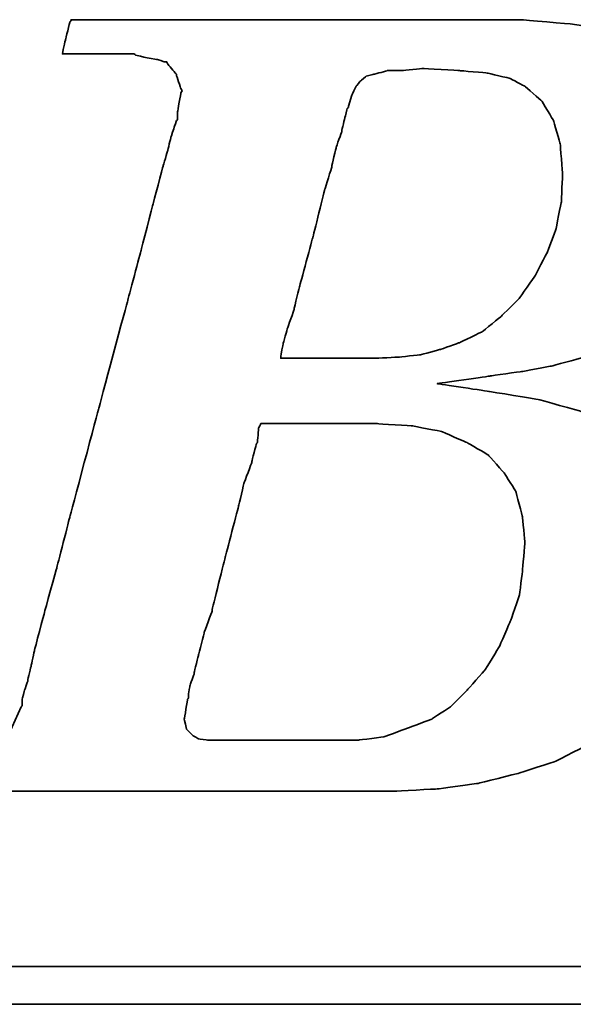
# Model space of a CAD drawing. Header units: millimetres. Extents: x 20.5 to 120.1, y 37.6 to 94.1.
# Tile 28 of 45: x 73.4 to 74.1, y 68.1 to 69.3. Entities that reach past the tile are written whole.
import ezdxf

# ---------------------------------------------------------------- set-up
doc = ezdxf.new("R2010")
doc.units = ezdxf.units.MM
doc.header["$LTSCALE"] = 0.1
doc.layers.add('DIM', color=4, linetype='CONTINUOUS')
doc.layers.add('layer 1', color=7, linetype='CONTINUOUS')

# ---------------------------------------------------------------- blocks, each defined once
blk = doc.blocks.new('TBI MOTION logo(完整正式版)')
at = {"layer": 'layer 1', "color": 22, "lineweight": 35}
for points, knots in [([(-64.65375, -6.86375), (-64.65375, -6.86375), (-64.84375, -7.29625), (-64.84375, -7.29625), (-64.84375, -7.29625), (-64.84375, -7.29625), (-64.86875, -7.34375), (-64.86875, -7.34375), (-64.86875, -7.34375), (-64.86875, -7.34375), (-64.86875, -7.36875), (-64.86875, -7.36875), (-64.86875, -7.36875), (-64.86875, -7.36875), (-65.15375, -7.65375), (-65.15375, -7.65375), (-65.15375, -7.65375), (-65.15375, -7.65375), (-65.17875, -7.65375), (-65.17875, -7.65375), (-65.17875, -7.65375), (-65.17875, -7.65375), (-65.20375, -7.67875), (-65.20375, -7.67875), (-65.20375, -7.67875), (-65.20375, -7.67875), (-65.58875, -7.87125), (-65.58875, -7.87125), (-65.58875, -7.87125), (-65.58875, -7.87125), (-65.63375, -7.87125), (-65.63375, -7.87125), (-65.63375, -7.87125), (-65.63375, -7.87125), (-65.65875, -7.89375), (-65.65875, -7.89375), (-65.65875, -7.89375), (-65.65875, -7.89375), (-66.09375, -7.94375), (-66.09375, -7.94375), (-66.09375, -7.94375), (-66.09375, -7.94375), (-66.11375, -7.94375), (-66.11375, -7.94375), (-66.11375, -7.94375), (-66.11375, -7.94375), (-66.16375, -7.94375), (-66.16375, -7.94375), (-66.16375, -7.94375), (-66.16375, -7.94375), (-66.30875, -7.94375), (-66.30875, -7.94375), (-66.30875, -7.94375), (-66.30875, -7.94375), (-66.69375, -7.94375), (-66.69375, -7.94375), (-66.69375, -7.94375), (-66.69375, -7.94375), (-67.07375, -7.94375), (-67.07375, -7.94375), (-67.07375, -7.94375), (-67.07375, -7.94375), (-67.12375, -7.94375), (-67.12375, -7.94375), (-67.12375, -7.94375), (-67.12375, -7.94375), (-67.12375, -7.96625), (-67.12375, -7.96625), (-67.12375, -7.96625), (-67.12375, -7.96625), (-67.14875, -7.99125), (-67.14875, -7.99125), (-67.14875, -7.99125), (-67.14875, -7.99125), (-67.24375, -8.34875), (-67.24375, -8.34875), (-67.24375, -8.34875), (-67.24375, -8.34875), (-67.31375, -8.68625), (-67.31375, -8.68625), (-67.31375, -8.68625), (-67.31375, -8.68625), (-67.26875, -8.68625), (-67.26875, -8.68625), (-67.26875, -8.68625), (-67.26875, -8.68625), (-67.07375, -8.68625), (-67.07375, -8.68625), (-67.07375, -8.68625), (-67.07375, -8.68625), (-66.54875, -8.68625), (-66.54875, -8.68625), (-66.54875, -8.68625), (-66.54875, -8.68625), (-65.82625, -8.68625), (-65.82625, -8.68625), (-65.82625, -8.68625), (-65.82625, -8.68625), (-65.01375, -8.68625), (-65.01375, -8.68625), (-65.01375, -8.68625), (-65.01375, -8.68625), (-64.05375, -8.68625), (-64.05375, -8.68625), (-64.05375, -8.68625), (-64.05375, -8.68625), (-62.08375, -8.68625), (-62.08375, -8.68625), (-62.08375, -8.68625), (-62.08375, -8.68625), (-60.06875, -8.68625), (-60.06875, -8.68625), (-60.06875, -8.68625), (-60.06875, -8.68625), (-59.10875, -8.68625), (-59.10875, -8.68625), (-59.10875, -8.68625), (-59.10875, -8.68625), (-58.29375, -8.68625), (-58.29375, -8.68625), (-58.29375, -8.68625), (-58.29375, -8.68625), (-57.57375, -8.68625), (-57.57375, -8.68625), (-57.57375, -8.68625), (-57.57375, -8.68625), (-57.04875, -8.68625), (-57.04875, -8.68625), (-57.04875, -8.68625), (-57.04875, -8.68625), (-56.85375, -8.68625), (-56.85375, -8.68625), (-56.85375, -8.68625), (-56.85375, -8.68625), (-56.70875, -8.68625), (-56.70875, -8.68625), (-56.70875, -8.68625), (-56.70875, -8.68625), (-56.61375, -8.68625), (-56.61375, -8.68625), (-56.61375, -8.68625), (-56.61375, -8.68625), (-56.56875, -8.68625), (-56.56875, -8.68625), (-56.56875, -8.68625), (-56.56875, -8.68625), (-55.65375, -8.63875), (-55.65375, -8.63875), (-55.65375, -8.63875), (-55.65375, -8.63875), (-54.76875, -8.51875), (-54.76875, -8.51875), (-54.76875, -8.51875), (-54.76875, -8.51875), (-53.90375, -8.30375), (-53.90375, -8.30375), (-53.90375, -8.30375), (-53.90375, -8.30375), (-53.08875, -8.03875), (-53.08875, -8.03875), (-53.08875, -8.03875), (-53.08875, -8.03875), (-52.34375, -7.65375), (-52.34375, -7.65375), (-52.34375, -7.65375), (-52.34375, -7.65375), (-51.69875, -7.29625), (-51.69875, -7.29625), (-51.69875, -7.29625), (-51.69875, -7.29625), (-51.21875, -6.91125), (-51.21875, -6.91125), (-51.21875, -6.91125), (-51.21875, -6.91125), (-50.83375, -6.50375), (-50.83375, -6.50375), (-50.83375, -6.50375), (-50.83375, -6.50375), (-50.44875, -5.94875), (-50.44875, -5.94875), (-50.44875, -5.94875), (-50.44875, -5.94875), (-50.13875, -5.30375), (-50.13875, -5.30375), (-50.13875, -5.30375), (-50.13875, -5.30375), (-49.99375, -4.65375), (-49.99375, -4.65375), (-49.99375, -4.65375), (-49.99375, -4.65375), (-49.92375, -3.98375), (-49.92375, -3.98375), (-49.92375, -3.98375), (-49.92375, -3.98375), (-49.99375, -3.19374), (-49.99375, -3.19374), (-49.99375, -3.19374), (-49.99375, -3.19374), (-50.23374, -2.44874), (-50.23374, -2.44874), (-50.23374, -2.44874), (-50.23374, -2.44874), (-50.59375, -1.87374), (-50.59375, -1.87374), (-50.59375, -1.87374), (-50.59375, -1.87374), (-51.09875, -1.31874), (-51.09875, -1.31874), (-51.09875, -1.31874), (-51.09875, -1.31874), (-51.74375, -0.81875), (-51.74375, -0.81875), (-51.74375, -0.81875), (-51.74375, -0.81875), (-52.53875, -0.48125), (-52.53875, -0.48125), (-52.53875, -0.48125), (-52.53875, -0.48125), (-53.47375, -0.21875), (-53.47375, -0.21875), (-53.47375, -0.21875), (-53.47375, -0.21875), (-54.52875, -0.04874), (-54.52875, -0.04874), (-54.52875, -0.04874), (-54.52875, -0.04874), (-55.65375, 0.12125), (-55.65375, 0.12125), (-55.65375, 0.12125), (-55.65375, 0.12125), (-54.50375, 0.28624), (-54.50375, 0.28624), (-54.50375, 0.28624), (-54.50375, 0.28624), (-53.83375, 0.38124), (-53.83375, 0.38124), (-53.83375, 0.38124), (-53.83375, 0.38124), (-53.18375, 0.50125), (-53.18375, 0.50125), (-53.18375, 0.50125), (-53.18375, 0.50125), (-52.55875, 0.66874), (-52.55875, 0.66874), (-52.55875, 0.66874), (-52.55875, 0.66874), (-52.03375, 0.86124), (-52.03375, 0.86124), (-52.03375, 0.86124), (-52.03375, 0.86124), (-51.50374, 1.03124), (-51.50374, 1.03124), (-51.50374, 1.03124), (-51.50374, 1.03124), (-51.09875, 1.27125), (-51.09875, 1.27125), (-51.09875, 1.27125), (-51.09875, 1.27125), (-50.71375, 1.48624), (-50.71375, 1.48624), (-50.71375, 1.48624), (-50.71375, 1.48624), (-50.37625, 1.77625), (-50.37625, 1.77625), (-50.37625, 1.77625), (-50.37625, 1.77625), (-49.82375, 2.37625), (-49.82375, 2.37625), (-49.82375, 2.37625), (-49.82375, 2.37625), (-49.41875, 2.99625), (-49.41875, 2.99625), (-49.41875, 2.99625), (-49.41875, 2.99625), (-49.22375, 3.76625), (-49.22375, 3.76625), (-49.22375, 3.76625), (-49.22375, 3.76625), (-49.15375, 4.50874), (-49.15375, 4.50874), (-49.15375, 4.50874), (-49.15375, 4.50874), (-49.20375, 5.25125), (-49.20375, 5.25125), (-49.20375, 5.25125), (-49.20375, 5.25125), (-49.41875, 5.92625), (-49.41875, 5.92625), (-49.41875, 5.92625), (-49.41875, 5.92625), (-49.77875, 6.47625), (-49.77875, 6.47625), (-49.77875, 6.47625), (-49.77875, 6.47625), (-50.33125, 7.02624), (-50.33125, 7.02624), (-50.33125, 7.02624), (-50.33125, 7.02624), (-51.00125, 7.43625), (-51.00125, 7.43625), (-51.00125, 7.43625), (-51.00125, 7.43625), (-51.79375, 7.72625), (-51.79375, 7.72625), (-51.79375, 7.72625), (-51.79375, 7.72625), (-52.72875, 7.89124), (-52.72875, 7.89124), (-52.72875, 7.89124), (-52.72875, 7.89124), (-53.83375, 7.98625), (-53.83375, 7.98625), (-53.83375, 7.98625), (-53.83375, 7.98625), (-53.92875, 7.98625), (-53.92875, 7.98625), (-53.92875, 7.98625), (-53.92875, 7.98625), (-54.26375, 7.98625), (-54.26375, 7.98625), (-54.26375, 7.98625), (-54.26375, 7.98625), (-54.74375, 7.98625), (-54.74375, 7.98625), (-54.74375, 7.98625), (-54.74375, 7.98625), (-55.36875, 7.98625), (-55.36875, 7.98625), (-55.36875, 7.98625), (-55.36875, 7.98625), (-56.13375, 7.98625), (-56.13375, 7.98625), (-56.13375, 7.98625), (-56.13375, 7.98625), (-56.94875, 7.98625), (-56.94875, 7.98625), (-56.94875, 7.98625), (-56.94875, 7.98625), (-58.77625, 7.98625), (-58.77625, 7.98625), (-58.77625, 7.98625), (-58.77625, 7.98625), (-60.59875, 7.98625), (-60.59875, 7.98625), (-60.59875, 7.98625), (-60.59875, 7.98625), (-61.41375, 7.98625), (-61.41375, 7.98625), (-61.41375, 7.98625), (-61.41375, 7.98625), (-62.17875, 7.98625), (-62.17875, 7.98625), (-62.17875, 7.98625), (-62.17875, 7.98625), (-62.80375, 7.98625), (-62.80375, 7.98625), (-62.80375, 7.98625), (-62.80375, 7.98625), (-63.30625, 7.98625), (-63.30625, 7.98625), (-63.30625, 7.98625), (-63.30625, 7.98625), (-63.57375, 7.98625), (-63.57375, 7.98625), (-63.57375, 7.98625), (-63.57375, 7.98625), (-63.57375, 7.96375), (-63.57375, 7.96375), (-63.57375, 7.96375), (-63.57375, 7.96375), (-63.59875, 7.94125), (-63.59875, 7.94125), (-63.59875, 7.94125), (-63.59875, 7.94125), (-63.69375, 7.55625), (-63.69375, 7.55625), (-63.69375, 7.55625), (-63.69375, 7.55625), (-63.76375, 7.24624), (-63.76375, 7.24624), (-63.76375, 7.24624), (-63.76375, 7.24624), (-63.23875, 7.24624), (-63.23875, 7.24624), (-63.23875, 7.24624), (-63.23875, 7.24624), (-62.75875, 7.24624), (-62.75875, 7.24624), (-62.75875, 7.24624), (-62.75875, 7.24624), (-62.61125, 7.24624), (-62.61125, 7.24624), (-62.61125, 7.24624), (-62.61125, 7.24624), (-62.56625, 7.24624), (-62.56625, 7.24624), (-62.56625, 7.24624), (-62.56625, 7.24624), (-62.22875, 7.24624), (-62.22875, 7.24624), (-62.22875, 7.24624), (-62.22875, 7.24624), (-62.20375, 7.24624), (-62.20375, 7.24624), (-62.20375, 7.24624), (-62.20375, 7.24624), (-62.17875, 7.21875), (-62.17875, 7.21875), (-62.17875, 7.21875), (-62.17875, 7.21875), (-61.96375, 7.17125), (-61.96375, 7.17125), (-61.96375, 7.17125), (-61.96375, 7.17125), (-61.72375, 7.12624), (-61.72375, 7.12624), (-61.72375, 7.12624), (-61.72375, 7.12624), (-61.70375, 7.12624), (-61.70375, 7.12624), (-61.70375, 7.12624), (-61.70375, 7.12624), (-61.55875, 7.07624), (-61.55875, 7.07624), (-61.55875, 7.07624), (-61.55875, 7.07624), (-61.50875, 7.07624), (-61.50875, 7.07624), (-61.50875, 7.07624), (-61.50875, 7.07624), (-61.48375, 7.02624), (-61.48375, 7.02624), (-61.48375, 7.02624), (-61.48375, 7.02624), (-61.31875, 6.83375), (-61.31875, 6.83375), (-61.31875, 6.83375), (-61.31875, 6.83375), (-61.29375, 6.81125), (-61.29375, 6.81125), (-61.29375, 6.81125), (-61.29375, 6.81125), (-61.29375, 6.78625), (-61.29375, 6.78625), (-61.29375, 6.78625), (-61.29375, 6.78625), (-61.19875, 6.50124), (-61.19875, 6.50124), (-61.19875, 6.50124), (-61.19875, 6.50124), (-61.17375, 6.45124), (-61.17375, 6.45124), (-61.17375, 6.45124), (-61.17375, 6.45124), (-61.19875, 6.40625), (-61.19875, 6.40625), (-61.19875, 6.40625), (-61.19875, 6.40625), (-61.26875, 5.99624), (-61.26875, 5.99624), (-61.26875, 5.99624), (-61.26875, 5.99624), (-61.26875, 5.85125), (-61.26875, 5.85125), (-61.26875, 5.85125), (-61.26875, 5.85125), (-61.26875, 5.82625), (-61.26875, 5.82625), (-61.26875, 5.82625), (-61.26875, 5.82625), (-61.29375, 5.80625), (-61.29375, 5.80625), (-61.29375, 5.80625), (-61.29375, 5.80625), (-61.34125, 5.66125), (-61.34125, 5.66125), (-61.34125, 5.66125), (-61.34125, 5.66125), (-61.41375, 5.44625), (-61.41375, 5.44625), (-61.41375, 5.44625), (-61.41375, 5.44625), (-61.48375, 5.15625), (-61.48375, 5.15625), (-61.48375, 5.15625), (-61.48375, 5.15625), (-61.58375, 4.82124), (-61.58375, 4.82124), (-61.58375, 4.82124), (-61.58375, 4.82124), (-61.79875, 4.00375), (-61.79875, 4.00375), (-61.79875, 4.00375), (-61.79875, 4.00375), (-62.05875, 2.99625), (-62.05875, 2.99625), (-62.05875, 2.99625), (-62.05875, 2.99625), (-62.34875, 1.91625), (-62.34875, 1.91625), (-62.34875, 1.91625), (-62.34875, 1.91625), (-62.97375, -0.41124), (-62.97375, -0.41124), (-62.97375, -0.41124), (-62.97375, -0.41124), (-63.59875, -2.75875), (-63.59875, -2.75875), (-63.59875, -2.75875), (-63.59875, -2.75875), (-63.88375, -3.86374), (-63.88375, -3.86374), (-63.88375, -3.86374), (-63.88375, -3.86374), (-64.14875, -4.82374), (-64.14875, -4.82374), (-64.14875, -4.82374), (-64.14875, -4.82374), (-64.36375, -5.64125), (-64.36375, -5.64125), (-64.36375, -5.64125), (-64.36375, -5.64125), (-64.43625, -5.97625), (-64.43625, -5.97625), (-64.43625, -5.97625), (-64.43625, -5.97625), (-64.50875, -6.28625), (-64.50875, -6.28625), (-64.50875, -6.28625), (-64.50875, -6.28625), (-64.50875, -6.30875), (-64.50875, -6.30875), (-64.50875, -6.30875), (-64.50875, -6.30875), (-64.57875, -6.50375), (-64.57875, -6.50375), (-64.57875, -6.50375), (-64.57875, -6.50375), (-64.62875, -6.69625), (-64.62875, -6.69625), (-64.62875, -6.69625), (-64.62875, -6.69625), (-64.62875, -6.76875), (-64.62875, -6.76875), (-64.62875, -6.76875), (-64.62875, -6.76875), (-64.62875, -6.81375), (-64.62875, -6.81375), (-64.62875, -6.81375), (-64.62875, -6.81375), (-64.62875, -6.83875), (-64.62875, -6.83875), (-64.62875, -6.83875), (-64.62875, -6.83875), (-64.65375, -6.86375), (-64.65375, -6.86375)], [0, 0, 0, 0, 0.00719424, 0.00719424, 0.00719424, 0.00719425, 0.01438849, 0.01438849, 0.01438849, 0.0143885, 0.02158273, 0.02158273, 0.02158273, 0.02158274, 0.02877698, 0.02877698, 0.02877698, 0.02877699, 0.03597122, 0.03597122, 0.03597122, 0.03597123, 0.04316547, 0.04316547, 0.04316547, 0.04316548, 0.05035971, 0.05035971, 0.05035971, 0.05035972, 0.05755396, 0.05755396, 0.05755396, 0.05755397, 0.0647482, 0.0647482, 0.0647482, 0.06474821, 0.07194245, 0.07194245, 0.07194245, 0.07194246, 0.07913669, 0.07913669, 0.07913669, 0.0791367, 0.08633094, 0.08633094, 0.08633094, 0.08633095, 0.09352518, 0.09352518, 0.09352518, 0.09352519, 0.10071942, 0.10071942, 0.10071942, 0.10071943, 0.10791367, 0.10791367, 0.10791367, 0.10791368, 0.11510791, 0.11510791, 0.11510791, 0.11510792, 0.12230216, 0.12230216, 0.12230216, 0.12230217, 0.1294964, 0.1294964, 0.1294964, 0.12949641, 0.13669065, 0.13669065, 0.13669065, 0.13669066, 0.14388489, 0.14388489, 0.14388489, 0.1438849, 0.15107914, 0.15107914, 0.15107914, 0.15107915, 0.15827338, 0.15827338, 0.15827338, 0.15827339, 0.16546763, 0.16546763, 0.16546763, 0.16546764, 0.17266187, 0.17266187, 0.17266187, 0.17266188, 0.17985612, 0.17985612, 0.17985612, 0.17985613, 0.18705036, 0.18705036, 0.18705036, 0.18705037, 0.1942446, 0.1942446, 0.1942446, 0.19424461, 0.20143885, 0.20143885, 0.20143885, 0.20143886, 0.20863309, 0.20863309, 0.20863309, 0.2086331, 0.21582734, 0.21582734, 0.21582734, 0.21582735, 0.22302158, 0.22302158, 0.22302158, 0.22302159, 0.23021583, 0.23021583, 0.23021583, 0.23021584, 0.23741007, 0.23741007, 0.23741007, 0.23741008, 0.24460432, 0.24460432, 0.24460432, 0.24460433, 0.25179856, 0.25179856, 0.25179856, 0.25179857, 0.25899281, 0.25899281, 0.25899281, 0.25899282, 0.26618705, 0.26618705, 0.26618705, 0.26618706, 0.27338129, 0.27338129, 0.27338129, 0.2733813, 0.28057554, 0.28057554, 0.28057554, 0.28057555, 0.28776978, 0.28776978, 0.28776978, 0.28776979, 0.29496403, 0.29496403, 0.29496403, 0.29496404, 0.30215827, 0.30215827, 0.30215827, 0.30215828, 0.30935252, 0.30935252, 0.30935252, 0.30935253, 0.31654676, 0.31654676, 0.31654676, 0.31654677, 0.32374101, 0.32374101, 0.32374101, 0.32374102, 0.33093525, 0.33093525, 0.33093525, 0.33093526, 0.3381295, 0.3381295, 0.3381295, 0.33812951, 0.34532374, 0.34532374, 0.34532374, 0.34532375, 0.35251799, 0.35251799, 0.35251799, 0.352518, 0.35971223, 0.35971223, 0.35971223, 0.35971224, 0.36690647, 0.36690647, 0.36690647, 0.36690648, 0.37410072, 0.37410072, 0.37410072, 0.37410073, 0.38129496, 0.38129496, 0.38129496, 0.38129497, 0.38848921, 0.38848921, 0.38848921, 0.38848922, 0.39568345, 0.39568345, 0.39568345, 0.39568346, 0.4028777, 0.4028777, 0.4028777, 0.40287771, 0.41007194, 0.41007194, 0.41007194, 0.41007195, 0.41726619, 0.41726619, 0.41726619, 0.4172662, 0.42446043, 0.42446043, 0.42446043, 0.42446044, 0.43165468, 0.43165468, 0.43165468, 0.43165469, 0.43884892, 0.43884892, 0.43884892, 0.43884893, 0.44604317, 0.44604317, 0.44604317, 0.44604318, 0.45323741, 0.45323741, 0.45323741, 0.45323742, 0.46043165, 0.46043165, 0.46043165, 0.46043166, 0.4676259, 0.4676259, 0.4676259, 0.46762591, 0.47482014, 0.47482014, 0.47482014, 0.47482015, 0.48201439, 0.48201439, 0.48201439, 0.4820144, 0.48920863, 0.48920863, 0.48920863, 0.48920864, 0.49640288, 0.49640288, 0.49640288, 0.49640289, 0.50359712, 0.50359712, 0.50359712, 0.50359713, 0.51079137, 0.51079137, 0.51079137, 0.51079138, 0.51798561, 0.51798561, 0.51798561, 0.51798562, 0.52517986, 0.52517986, 0.52517986, 0.52517987, 0.5323741, 0.5323741, 0.5323741, 0.53237411, 0.53956835, 0.53956835, 0.53956835, 0.53956836, 0.54676259, 0.54676259, 0.54676259, 0.5467626, 0.55395683, 0.55395683, 0.55395683, 0.55395684, 0.56115108, 0.56115108, 0.56115108, 0.56115109, 0.56834532, 0.56834532, 0.56834532, 0.56834533, 0.57553957, 0.57553957, 0.57553957, 0.57553958, 0.58273381, 0.58273381, 0.58273381, 0.58273382, 0.58992806, 0.58992806, 0.58992806, 0.58992807, 0.5971223, 0.5971223, 0.5971223, 0.59712231, 0.60431655, 0.60431655, 0.60431655, 0.60431656, 0.61151079, 0.61151079, 0.61151079, 0.6115108, 0.61870504, 0.61870504, 0.61870504, 0.61870505, 0.62589928, 0.62589928, 0.62589928, 0.62589929, 0.63309353, 0.63309353, 0.63309353, 0.63309354, 0.64028777, 0.64028777, 0.64028777, 0.64028778, 0.64748201, 0.64748201, 0.64748201, 0.64748202, 0.65467626, 0.65467626, 0.65467626, 0.65467627, 0.6618705, 0.6618705, 0.6618705, 0.66187051, 0.66906475, 0.66906475, 0.66906475, 0.66906476, 0.67625899, 0.67625899, 0.67625899, 0.676259, 0.68345324, 0.68345324, 0.68345324, 0.68345325, 0.69064748, 0.69064748, 0.69064748, 0.69064749, 0.69784173, 0.69784173, 0.69784173, 0.69784174, 0.70503597, 0.70503597, 0.70503597, 0.70503598, 0.71223022, 0.71223022, 0.71223022, 0.71223023, 0.71942446, 0.71942446, 0.71942446, 0.71942447, 0.72661871, 0.72661871, 0.72661871, 0.72661872, 0.73381295, 0.73381295, 0.73381295, 0.73381296, 0.74100719, 0.74100719, 0.74100719, 0.7410072, 0.74820144, 0.74820144, 0.74820144, 0.74820145, 0.75539568, 0.75539568, 0.75539568, 0.75539569, 0.76258993, 0.76258993, 0.76258993, 0.76258994, 0.76978417, 0.76978417, 0.76978417, 0.76978418, 0.77697842, 0.77697842, 0.77697842, 0.77697843, 0.78417266, 0.78417266, 0.78417266, 0.78417267, 0.79136691, 0.79136691, 0.79136691, 0.79136692, 0.79856115, 0.79856115, 0.79856115, 0.79856116, 0.8057554, 0.8057554, 0.8057554, 0.80575541, 0.81294964, 0.81294964, 0.81294964, 0.81294965, 0.82014388, 0.82014388, 0.82014388, 0.82014389, 0.82733813, 0.82733813, 0.82733813, 0.82733814, 0.83453237, 0.83453237, 0.83453237, 0.83453238, 0.84172662, 0.84172662, 0.84172662, 0.84172663, 0.84892086, 0.84892086, 0.84892086, 0.84892087, 0.85611511, 0.85611511, 0.85611511, 0.85611512, 0.86330935, 0.86330935, 0.86330935, 0.86330936, 0.8705036, 0.8705036, 0.8705036, 0.87050361, 0.87769784, 0.87769784, 0.87769784, 0.87769785, 0.88489209, 0.88489209, 0.88489209, 0.8848921, 0.89208633, 0.89208633, 0.89208633, 0.89208634, 0.89928058, 0.89928058, 0.89928058, 0.89928059, 0.90647482, 0.90647482, 0.90647482, 0.90647483, 0.91366906, 0.91366906, 0.91366906, 0.91366907, 0.92086331, 0.92086331, 0.92086331, 0.92086332, 0.92805755, 0.92805755, 0.92805755, 0.92805756, 0.9352518, 0.9352518, 0.9352518, 0.93525181, 0.94244604, 0.94244604, 0.94244604, 0.94244605, 0.94964029, 0.94964029, 0.94964029, 0.9496403, 0.95683453, 0.95683453, 0.95683453, 0.95683454, 0.96402878, 0.96402878, 0.96402878, 0.96402879, 0.97122302, 0.97122302, 0.97122302, 0.97122303, 0.97841727, 0.97841727, 0.97841727, 0.97841728, 0.98561151, 0.98561151, 0.98561151, 0.98561152, 0.99280576, 0.99280576, 0.99280576, 0.99280577, 1, 1, 1, 1]), ([(-57.50375, 6.35625), (-57.50375, 6.35625), (-57.57375, 6.11625), (-57.57375, 6.11625), (-57.57375, 6.11625), (-57.57375, 6.11625), (-57.57375, 6.09125), (-57.57375, 6.09125), (-57.57375, 6.09125), (-57.57375, 6.09125), (-57.59875, 6.06625), (-57.59875, 6.06625), (-57.59875, 6.06625), (-57.59875, 6.06625), (-57.64875, 5.87625), (-57.64875, 5.87625), (-57.64875, 5.87625), (-57.64875, 5.87625), (-57.71875, 5.58875), (-57.71875, 5.58875), (-57.71875, 5.58875), (-57.71875, 5.58875), (-57.71875, 5.56625), (-57.71875, 5.56625), (-57.71875, 5.56625), (-57.71875, 5.56625), (-57.83875, 5.23125), (-57.83875, 5.23125), (-57.83875, 5.23125), (-57.83875, 5.23125), (-57.93625, 4.82124), (-57.93625, 4.82124), (-57.93625, 4.82124), (-57.93625, 4.82124), (-57.93625, 4.79624), (-57.93625, 4.79624), (-57.93625, 4.79624), (-57.93625, 4.79624), (-58.07875, 4.34125), (-58.07875, 4.34125), (-58.07875, 4.34125), (-58.07875, 4.34125), (-58.34375, 3.28625), (-58.34375, 3.28625), (-58.34375, 3.28625), (-58.34375, 3.28625), (-58.62875, 2.23124), (-58.62875, 2.23124), (-58.62875, 2.23124), (-58.62875, 2.23124), (-58.74875, 1.75125), (-58.74875, 1.75125), (-58.74875, 1.75125), (-58.74875, 1.75125), (-58.74875, 1.72625), (-58.74875, 1.72625), (-58.74875, 1.72625), (-58.74875, 1.72625), (-58.89375, 1.31625), (-58.89375, 1.31625), (-58.89375, 1.31625), (-58.89375, 1.31625), (-58.98875, 0.98124), (-58.98875, 0.98124), (-58.98875, 0.98124), (-58.98875, 0.98124), (-59.03875, 0.71625), (-59.03875, 0.71625), (-59.03875, 0.71625), (-59.03875, 0.71625), (-59.03875, 0.66874), (-59.03875, 0.66874), (-59.03875, 0.66874), (-59.03875, 0.66874), (-58.91875, 0.66874), (-58.91875, 0.66874), (-58.91875, 0.66874), (-58.91875, 0.66874), (-58.53375, 0.66874), (-58.53375, 0.66874), (-58.53375, 0.66874), (-58.53375, 0.66874), (-58.10375, 0.66874), (-58.10375, 0.66874), (-58.10375, 0.66874), (-58.10375, 0.66874), (-57.66875, 0.66874), (-57.66875, 0.66874), (-57.66875, 0.66874), (-57.66875, 0.66874), (-57.33375, 0.66874), (-57.33375, 0.66874), (-57.33375, 0.66874), (-57.33375, 0.66874), (-57.09375, 0.66874), (-57.09375, 0.66874), (-57.09375, 0.66874), (-57.09375, 0.66874), (-56.99875, 0.66874), (-56.99875, 0.66874), (-56.99875, 0.66874), (-56.99875, 0.66874), (-56.49375, 0.69374), (-56.49375, 0.69374), (-56.49375, 0.69374), (-56.49375, 0.69374), (-56.01375, 0.74374), (-56.01375, 0.74374), (-56.01375, 0.74374), (-56.01375, 0.74374), (-55.58375, 0.86124), (-55.58375, 0.86124), (-55.58375, 0.86124), (-55.58375, 0.86124), (-55.17375, 1.00624), (-55.17375, 1.00624), (-55.17375, 1.00624), (-55.17375, 1.00624), (-54.67375, 1.24625), (-54.67375, 1.24625), (-54.67375, 1.24625), (-54.67375, 1.24625), (-54.26375, 1.58124), (-54.26375, 1.58124), (-54.26375, 1.58124), (-54.26375, 1.58124), (-53.87875, 1.96374), (-53.87875, 1.96374), (-53.87875, 1.96374), (-53.87875, 1.96374), (-53.54375, 2.44625), (-53.54375, 2.44625), (-53.54375, 2.44625), (-53.54375, 2.44625), (-53.27875, 2.95125), (-53.27875, 2.95125), (-53.27875, 2.95125), (-53.27875, 2.95125), (-53.08875, 3.45124), (-53.08875, 3.45124), (-53.08875, 3.45124), (-53.08875, 3.45124), (-52.96875, 4.05124), (-52.96875, 4.05124), (-52.96875, 4.05124), (-52.96875, 4.05124), (-52.94375, 4.65125), (-52.94375, 4.65125), (-52.94375, 4.65125), (-52.94375, 4.65125), (-52.99375, 5.30125), (-52.99375, 5.30125), (-52.99375, 5.30125), (-52.99375, 5.30125), (-53.13875, 5.80625), (-53.13875, 5.80625), (-53.13875, 5.80625), (-53.13875, 5.80625), (-53.39875, 6.23625), (-53.39875, 6.23625), (-53.39875, 6.23625), (-53.39875, 6.23625), (-53.75875, 6.54875), (-53.75875, 6.54875), (-53.75875, 6.54875), (-53.75875, 6.54875), (-54.07375, 6.71625), (-54.07375, 6.71625), (-54.07375, 6.71625), (-54.07375, 6.71625), (-54.57375, 6.83375), (-54.57375, 6.83375), (-54.57375, 6.83375), (-54.57375, 6.83375), (-55.17375, 6.88625), (-55.17375, 6.88625), (-55.17375, 6.88625), (-55.17375, 6.88625), (-55.96875, 6.93125), (-55.96875, 6.93125), (-55.96875, 6.93125), (-55.96875, 6.93125), (-56.39875, 6.88625), (-56.39875, 6.88625), (-56.39875, 6.88625), (-56.39875, 6.88625), (-56.42125, 6.88625), (-56.42125, 6.88625), (-56.42125, 6.88625), (-56.42125, 6.88625), (-56.73375, 6.88625), (-56.73375, 6.88625), (-56.73375, 6.88625), (-56.73375, 6.88625), (-56.99875, 6.81125), (-56.99875, 6.81125), (-56.99875, 6.81125), (-56.99875, 6.81125), (-57.02375, 6.81125), (-57.02375, 6.81125), (-57.02375, 6.81125), (-57.02375, 6.81125), (-57.18875, 6.76625), (-57.18875, 6.76625), (-57.18875, 6.76625), (-57.18875, 6.76625), (-57.30875, 6.66625), (-57.30875, 6.66625), (-57.30875, 6.66625), (-57.30875, 6.66625), (-57.40875, 6.54875), (-57.40875, 6.54875), (-57.40875, 6.54875), (-57.40875, 6.54875), (-57.50375, 6.35625), (-57.50375, 6.35625)], [0, 0, 0, 0, 0.01851852, 0.01851852, 0.01851852, 0.01851853, 0.03703704, 0.03703704, 0.03703704, 0.03703705, 0.05555556, 0.05555556, 0.05555556, 0.05555557, 0.07407407, 0.07407407, 0.07407407, 0.07407408, 0.09259259, 0.09259259, 0.09259259, 0.0925926, 0.11111111, 0.11111111, 0.11111111, 0.11111112, 0.12962963, 0.12962963, 0.12962963, 0.12962964, 0.14814815, 0.14814815, 0.14814815, 0.14814816, 0.16666667, 0.16666667, 0.16666667, 0.16666668, 0.18518519, 0.18518519, 0.18518519, 0.1851852, 0.2037037, 0.2037037, 0.2037037, 0.20370371, 0.22222222, 0.22222222, 0.22222222, 0.22222223, 0.24074074, 0.24074074, 0.24074074, 0.24074075, 0.25925926, 0.25925926, 0.25925926, 0.25925927, 0.27777778, 0.27777778, 0.27777778, 0.27777779, 0.2962963, 0.2962963, 0.2962963, 0.29629631, 0.31481481, 0.31481481, 0.31481481, 0.31481482, 0.33333333, 0.33333333, 0.33333333, 0.33333334, 0.35185185, 0.35185185, 0.35185185, 0.35185186, 0.37037037, 0.37037037, 0.37037037, 0.37037038, 0.38888889, 0.38888889, 0.38888889, 0.3888889, 0.40740741, 0.40740741, 0.40740741, 0.40740742, 0.42592593, 0.42592593, 0.42592593, 0.42592594, 0.44444444, 0.44444444, 0.44444444, 0.44444445, 0.46296296, 0.46296296, 0.46296296, 0.46296297, 0.48148148, 0.48148148, 0.48148148, 0.48148149, 0.5, 0.5, 0.5, 0.50000001, 0.51851852, 0.51851852, 0.51851852, 0.51851853, 0.53703704, 0.53703704, 0.53703704, 0.53703705, 0.55555556, 0.55555556, 0.55555556, 0.55555557, 0.57407407, 0.57407407, 0.57407407, 0.57407408, 0.59259259, 0.59259259, 0.59259259, 0.5925926, 0.61111111, 0.61111111, 0.61111111, 0.61111112, 0.62962963, 0.62962963, 0.62962963, 0.62962964, 0.64814815, 0.64814815, 0.64814815, 0.64814816, 0.66666667, 0.66666667, 0.66666667, 0.66666668, 0.68518519, 0.68518519, 0.68518519, 0.6851852, 0.7037037, 0.7037037, 0.7037037, 0.70370371, 0.72222222, 0.72222222, 0.72222222, 0.72222223, 0.74074074, 0.74074074, 0.74074074, 0.74074075, 0.75925926, 0.75925926, 0.75925926, 0.75925927, 0.77777778, 0.77777778, 0.77777778, 0.77777779, 0.7962963, 0.7962963, 0.7962963, 0.79629631, 0.81481481, 0.81481481, 0.81481481, 0.81481482, 0.83333333, 0.83333333, 0.83333333, 0.83333334, 0.85185185, 0.85185185, 0.85185185, 0.85185186, 0.87037037, 0.87037037, 0.87037037, 0.87037038, 0.88888889, 0.88888889, 0.88888889, 0.8888889, 0.90740741, 0.90740741, 0.90740741, 0.90740742, 0.92592593, 0.92592593, 0.92592593, 0.92592594, 0.94444444, 0.94444444, 0.94444444, 0.94444445, 0.96296296, 0.96296296, 0.96296296, 0.96296297, 0.98148148, 0.98148148, 0.98148148, 0.98148149, 1, 1, 1, 1]), ([(-61.03125, -6.57375), (-61.03125, -6.57375), (-61.03125, -6.67125), (-61.03125, -6.67125), (-61.03125, -6.67125), (-61.03125, -6.67125), (-61.05375, -6.69625), (-61.05375, -6.69625), (-61.05375, -6.69625), (-61.05375, -6.69625), (-61.12375, -7.12875), (-61.12375, -7.12875), (-61.12375, -7.12875), (-61.12375, -7.12875), (-61.07875, -7.34375), (-61.07875, -7.34375), (-61.07875, -7.34375), (-61.07875, -7.34375), (-60.93375, -7.48875), (-60.93375, -7.48875), (-60.93375, -7.48875), (-60.93375, -7.48875), (-60.81375, -7.55625), (-60.81375, -7.55625), (-60.81375, -7.55625), (-60.81375, -7.55625), (-60.62375, -7.58375), (-60.62375, -7.58375), (-60.62375, -7.58375), (-60.62375, -7.58375), (-60.30875, -7.58375), (-60.30875, -7.58375), (-60.30875, -7.58375), (-60.30875, -7.58375), (-59.97375, -7.58375), (-59.97375, -7.58375), (-59.97375, -7.58375), (-59.97375, -7.58375), (-59.87875, -7.58375), (-59.87875, -7.58375), (-59.87875, -7.58375), (-59.87875, -7.58375), (-59.63625, -7.58375), (-59.63625, -7.58375), (-59.63625, -7.58375), (-59.63625, -7.58375), (-58.96875, -7.58375), (-58.96875, -7.58375), (-58.96875, -7.58375), (-58.96875, -7.58375), (-58.29375, -7.58375), (-58.29375, -7.58375), (-58.29375, -7.58375), (-58.29375, -7.58375), (-58.05375, -7.58375), (-58.05375, -7.58375), (-58.05375, -7.58375), (-58.05375, -7.58375), (-57.98375, -7.58375), (-57.98375, -7.58375), (-57.98375, -7.58375), (-57.98375, -7.58375), (-57.35875, -7.58375), (-57.35875, -7.58375), (-57.35875, -7.58375), (-57.35875, -7.58375), (-56.78375, -7.50875), (-56.78375, -7.50875), (-56.78375, -7.50875), (-56.78375, -7.50875), (-56.27875, -7.31875), (-56.27875, -7.31875), (-56.27875, -7.31875), (-56.27875, -7.31875), (-55.77375, -7.12875), (-55.77375, -7.12875), (-55.77375, -7.12875), (-55.77375, -7.12875), (-55.36875, -6.86375), (-55.36875, -6.86375), (-55.36875, -6.86375), (-55.36875, -6.86375), (-55.00875, -6.50375), (-55.00875, -6.50375), (-55.00875, -6.50375), (-55.00875, -6.50375), (-54.62375, -6.06875), (-54.62375, -6.06875), (-54.62375, -6.06875), (-54.62375, -6.06875), (-54.31375, -5.56875), (-54.31375, -5.56875), (-54.31375, -5.56875), (-54.31375, -5.56875), (-54.07375, -5.01625), (-54.07375, -5.01625), (-54.07375, -5.01625), (-54.07375, -5.01625), (-53.87875, -4.46374), (-53.87875, -4.46374), (-53.87875, -4.46374), (-53.87875, -4.46374), (-53.80875, -3.91375), (-53.80875, -3.91375), (-53.80875, -3.91375), (-53.80875, -3.91375), (-53.75875, -3.31375), (-53.75875, -3.31375), (-53.75875, -3.31375), (-53.75875, -3.31375), (-53.80875, -2.75875), (-53.80875, -2.75875), (-53.80875, -2.75875), (-53.80875, -2.75875), (-53.95375, -2.20875), (-53.95375, -2.20875), (-53.95375, -2.20875), (-53.95375, -2.20875), (-54.19375, -1.82625), (-54.19375, -1.82625), (-54.19375, -1.82625), (-54.19375, -1.82625), (-54.55375, -1.41875), (-54.55375, -1.41875), (-54.55375, -1.41875), (-54.55375, -1.41875), (-55.00875, -1.15125), (-55.00875, -1.15125), (-55.00875, -1.15125), (-55.00875, -1.15125), (-55.56125, -0.91375), (-55.56125, -0.91375), (-55.56125, -0.91375), (-55.56125, -0.91375), (-56.18125, -0.79375), (-56.18125, -0.79375), (-56.18125, -0.79375), (-56.18125, -0.79375), (-56.94875, -0.74374), (-56.94875, -0.74374), (-56.94875, -0.74374), (-56.94875, -0.74374), (-56.99875, -0.74374), (-56.99875, -0.74374), (-56.99875, -0.74374), (-56.99875, -0.74374), (-57.09375, -0.74374), (-57.09375, -0.74374), (-57.09375, -0.74374), (-57.09375, -0.74374), (-57.38375, -0.74374), (-57.38375, -0.74374), (-57.38375, -0.74374), (-57.38375, -0.74374), (-57.76875, -0.74374), (-57.76875, -0.74374), (-57.76875, -0.74374), (-57.76875, -0.74374), (-58.24625, -0.74374), (-58.24625, -0.74374), (-58.24625, -0.74374), (-58.24625, -0.74374), (-58.72875, -0.74374), (-58.72875, -0.74374), (-58.72875, -0.74374), (-58.72875, -0.74374), (-59.20875, -0.74374), (-59.20875, -0.74374), (-59.20875, -0.74374), (-59.20875, -0.74374), (-59.46875, -0.74374), (-59.46875, -0.74374), (-59.46875, -0.74374), (-59.46875, -0.74374), (-59.51625, -0.83875), (-59.51625, -0.83875), (-59.51625, -0.83875), (-59.51625, -0.83875), (-59.54375, -1.15125), (-59.54375, -1.15125), (-59.54375, -1.15125), (-59.54375, -1.15125), (-59.56375, -1.17874), (-59.56375, -1.17874), (-59.56375, -1.17874), (-59.56375, -1.17874), (-59.66375, -1.55875), (-59.66375, -1.55875), (-59.66375, -1.55875), (-59.66375, -1.55875), (-59.66375, -1.58375), (-59.66375, -1.58375), (-59.66375, -1.58375), (-59.66375, -1.58375), (-59.82875, -2.01874), (-59.82875, -2.01874), (-59.82875, -2.01874), (-59.82875, -2.01874), (-59.94875, -2.52125), (-59.94875, -2.52125), (-59.94875, -2.52125), (-59.94875, -2.52125), (-60.23875, -3.62375), (-60.23875, -3.62375), (-60.23875, -3.62375), (-60.23875, -3.62375), (-60.52375, -4.77624), (-60.52375, -4.77624), (-60.52375, -4.77624), (-60.52375, -4.77624), (-60.52375, -4.79874), (-60.52375, -4.79874), (-60.52375, -4.79874), (-60.52375, -4.79874), (-60.69125, -5.25375), (-60.69125, -5.25375), (-60.69125, -5.25375), (-60.69125, -5.25375), (-60.81375, -5.73625), (-60.81375, -5.73625), (-60.81375, -5.73625), (-60.81375, -5.73625), (-60.90875, -6.11875), (-60.90875, -6.11875), (-60.90875, -6.11875), (-60.90875, -6.11875), (-60.90875, -6.14375), (-60.90875, -6.14375), (-60.90875, -6.14375), (-60.90875, -6.14375), (-61.00375, -6.40875), (-61.00375, -6.40875), (-61.00375, -6.40875), (-61.00375, -6.40875), (-61.03125, -6.57375), (-61.03125, -6.57375)], [0, 0, 0, 0, 0.01694915, 0.01694915, 0.01694915, 0.01694916, 0.03389831, 0.03389831, 0.03389831, 0.03389832, 0.05084746, 0.05084746, 0.05084746, 0.05084747, 0.06779661, 0.06779661, 0.06779661, 0.06779662, 0.08474576, 0.08474576, 0.08474576, 0.08474577, 0.10169492, 0.10169492, 0.10169492, 0.10169493, 0.11864407, 0.11864407, 0.11864407, 0.11864408, 0.13559322, 0.13559322, 0.13559322, 0.13559323, 0.15254237, 0.15254237, 0.15254237, 0.15254238, 0.16949153, 0.16949153, 0.16949153, 0.16949154, 0.18644068, 0.18644068, 0.18644068, 0.18644069, 0.20338983, 0.20338983, 0.20338983, 0.20338984, 0.22033898, 0.22033898, 0.22033898, 0.22033899, 0.23728814, 0.23728814, 0.23728814, 0.23728815, 0.25423729, 0.25423729, 0.25423729, 0.2542373, 0.27118644, 0.27118644, 0.27118644, 0.27118645, 0.28813559, 0.28813559, 0.28813559, 0.2881356, 0.30508475, 0.30508475, 0.30508475, 0.30508476, 0.3220339, 0.3220339, 0.3220339, 0.32203391, 0.33898305, 0.33898305, 0.33898305, 0.33898306, 0.3559322, 0.3559322, 0.3559322, 0.35593221, 0.37288136, 0.37288136, 0.37288136, 0.37288137, 0.38983051, 0.38983051, 0.38983051, 0.38983052, 0.40677966, 0.40677966, 0.40677966, 0.40677967, 0.42372881, 0.42372881, 0.42372881, 0.42372882, 0.44067797, 0.44067797, 0.44067797, 0.44067798, 0.45762712, 0.45762712, 0.45762712, 0.45762713, 0.47457627, 0.47457627, 0.47457627, 0.47457628, 0.49152542, 0.49152542, 0.49152542, 0.49152543, 0.50847458, 0.50847458, 0.50847458, 0.50847459, 0.52542373, 0.52542373, 0.52542373, 0.52542374, 0.54237288, 0.54237288, 0.54237288, 0.54237289, 0.55932203, 0.55932203, 0.55932203, 0.55932204, 0.57627119, 0.57627119, 0.57627119, 0.5762712, 0.59322034, 0.59322034, 0.59322034, 0.59322035, 0.61016949, 0.61016949, 0.61016949, 0.6101695, 0.62711864, 0.62711864, 0.62711864, 0.62711865, 0.6440678, 0.6440678, 0.6440678, 0.64406781, 0.66101695, 0.66101695, 0.66101695, 0.66101696, 0.6779661, 0.6779661, 0.6779661, 0.67796611, 0.69491525, 0.69491525, 0.69491525, 0.69491526, 0.71186441, 0.71186441, 0.71186441, 0.71186442, 0.72881356, 0.72881356, 0.72881356, 0.72881357, 0.74576271, 0.74576271, 0.74576271, 0.74576272, 0.76271186, 0.76271186, 0.76271186, 0.76271187, 0.77966102, 0.77966102, 0.77966102, 0.77966103, 0.79661017, 0.79661017, 0.79661017, 0.79661018, 0.81355932, 0.81355932, 0.81355932, 0.81355933, 0.83050847, 0.83050847, 0.83050847, 0.83050848, 0.84745763, 0.84745763, 0.84745763, 0.84745764, 0.86440678, 0.86440678, 0.86440678, 0.86440679, 0.88135593, 0.88135593, 0.88135593, 0.88135594, 0.89830508, 0.89830508, 0.89830508, 0.89830509, 0.91525424, 0.91525424, 0.91525424, 0.91525425, 0.93220339, 0.93220339, 0.93220339, 0.9322034, 0.94915254, 0.94915254, 0.94915254, 0.94915255, 0.96610169, 0.96610169, 0.96610169, 0.9661017, 0.98305085, 0.98305085, 0.98305085, 0.98305086, 1, 1, 1, 1]), ([(75.90875, -9.47875), (75.90875, -9.47875), (75.90875, -12.28625), (75.90875, -12.28625), (75.90875, -12.28625), (75.90875, -12.28625), (75.90875, -12.47875), (75.90875, -12.47875), (75.90875, -12.47875), (75.90875, -12.47875), (75.71625, -12.47875), (75.71625, -12.47875), (75.71625, -12.47875), (75.71625, -12.47875), (-88.32875, -12.47875), (-88.32875, -12.47875), (-88.32875, -12.47875), (-88.32875, -12.47875), (-88.32875, -13.29375), (-88.32875, -13.29375), (-88.32875, -13.29375), (-88.32875, -13.29375), (82.89125, -13.29375), (82.89125, -13.29375), (82.89125, -13.29375), (82.89125, -13.29375), (75.90875, -9.47875), (75.90875, -9.47875)], [0, 0, 0, 0, 0.14285714, 0.14285714, 0.14285714, 0.14285715, 0.28571429, 0.28571429, 0.28571429, 0.2857143, 0.42857143, 0.42857143, 0.42857143, 0.42857144, 0.57142857, 0.57142857, 0.57142857, 0.57142858, 0.71428571, 0.71428571, 0.71428571, 0.71428572, 0.85714286, 0.85714286, 0.85714286, 0.85714287, 1, 1, 1, 1])]:
    blk.add_open_spline(points, degree=3, knots=knots, dxfattribs=at)

msp = doc.modelspace()

# ---------------------------------------------------------------- block references
at = {"layer": 'DIM', "color": 7, "xscale": 0.0588462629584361, "yscale": 0.0588462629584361, "zscale": 0.0588462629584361}
msp.add_blockref('TBI MOTION logo(完整正式版)', (77.2323, 68.8514), dxfattribs=at)

doc.saveas('drawing.dxf')
